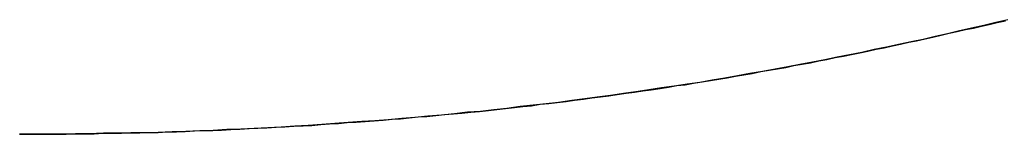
# Model space of a CAD drawing. Extents: x -4.4 to 4.4, y -6.1 to 5.8.
# Tile 61 of 157: x -1.90336 to -1.88221, y 3.43737 to 3.43982. Entities that reach past the tile are written whole.
import ezdxf

# ---------------------------------------------------------------- set-up
doc = ezdxf.new("R2010")
doc.units = 0
doc.layers.get('0').update_dxf_attribs({"linetype": 'CONTINUOUS'})

# ---------------------------------------------------------------- blocks, each defined once
blk = doc.blocks.new('*U1')
blk.add_line((-1.903356, 3.43737, 5.3045), (-1.903356, 3.43737, 5.304))
blk.add_line((-1.903356, 3.43737, 5.3045), (-1.903356, 3.43737, 5.304))
for points in [[(-1.90336, 3.43737, 5.3045), (-1.90316, 3.43737, 5.3045), (-1.90296, 3.43737, 5.3045), (-1.90276, 3.43737, 5.3045), (-1.90256, 3.43737, 5.3045), (-1.90236, 3.43737, 5.3045), (-1.90216, 3.43738, 5.3045), (-1.90196, 3.43738, 5.3045), (-1.90176, 3.43738, 5.3045), (-1.90157, 3.43739, 5.3045), (-1.90137, 3.43739, 5.3045), (-1.90117, 3.43739, 5.3045), (-1.90097, 3.4374, 5.3045), (-1.90078, 3.4374, 5.3045), (-1.90058, 3.43741, 5.3045), (-1.90038, 3.43741, 5.3045), (-1.90019, 3.43742, 5.3045), (-1.89999, 3.43742, 5.3045), (-1.8998, 3.43743, 5.3045), (-1.8996, 3.43744, 5.3045), (-1.8994, 3.43745, 5.3045), (-1.89921, 3.43745, 5.3045), (-1.89902, 3.43746, 5.3045), (-1.89882, 3.43747, 5.3045), (-1.89863, 3.43748, 5.3045), (-1.89843, 3.43749, 5.3045), (-1.89824, 3.4375, 5.3045), (-1.89805, 3.43751, 5.3045), (-1.89785, 3.43752, 5.3045), (-1.89766, 3.43753, 5.3045), (-1.89747, 3.43754, 5.3045), (-1.89727, 3.43755, 5.3045), (-1.89708, 3.43756, 5.3045), (-1.89689, 3.43758, 5.3045), (-1.8967, 3.43759, 5.3045), (-1.89651, 3.4376, 5.3045), (-1.89632, 3.43762, 5.3045), (-1.89613, 3.43763, 5.3045), (-1.89594, 3.43764, 5.3045), (-1.89574, 3.43766, 5.3045), (-1.89555, 3.43767, 5.3045), (-1.89536, 3.43769, 5.3045), (-1.89518, 3.4377, 5.3045), (-1.89499, 3.43772, 5.3045), (-1.8948, 3.43774, 5.3045), (-1.89461, 3.43775, 5.3045), (-1.89442, 3.43777, 5.3045), (-1.89423, 3.43779, 5.3045), (-1.89404, 3.43781, 5.3045), (-1.89386, 3.43782, 5.3045), (-1.89367, 3.43784, 5.3045), (-1.89348, 3.43786, 5.3045), (-1.89329, 3.43788, 5.3045), (-1.89311, 3.4379, 5.3045), (-1.89292, 3.43792, 5.3045), (-1.89273, 3.43794, 5.3045), (-1.89255, 3.43796, 5.3045), (-1.89236, 3.43798, 5.3045), (-1.89218, 3.43801, 5.3045), (-1.89199, 3.43803, 5.3045), (-1.89181, 3.43805, 5.3045), (-1.89162, 3.43807, 5.3045), (-1.89144, 3.4381, 5.3045), (-1.89125, 3.43812, 5.3045), (-1.89107, 3.43815, 5.3045), (-1.89088, 3.43817, 5.3045), (-1.8907, 3.43819, 5.3045), (-1.89052, 3.43822, 5.3045), (-1.89033, 3.43825, 5.3045), (-1.89015, 3.43827, 5.3045), (-1.88997, 3.4383, 5.3045), (-1.88979, 3.43832, 5.3045), (-1.8896, 3.43835, 5.3045), (-1.88942, 3.43838, 5.3045), (-1.88924, 3.43841, 5.3045), (-1.88906, 3.43843, 5.3045), (-1.88888, 3.43846, 5.3045), (-1.8887, 3.43849, 5.3045), (-1.88852, 3.43852, 5.3045), (-1.88834, 3.43855, 5.3045), (-1.88816, 3.43858, 5.3045), (-1.88798, 3.43861, 5.3045), (-1.8878, 3.43864, 5.3045), (-1.88762, 3.43867, 5.3045), (-1.88744, 3.43871, 5.3045), (-1.88726, 3.43874, 5.3045), (-1.88708, 3.43877, 5.3045), (-1.8869, 3.4388, 5.3045), (-1.88673, 3.43884, 5.3045), (-1.88655, 3.43887, 5.3045), (-1.88637, 3.4389, 5.3045), (-1.88619, 3.43894, 5.3045), (-1.88602, 3.43897, 5.3045), (-1.88584, 3.43901, 5.3045), (-1.88566, 3.43904, 5.3045), (-1.88549, 3.43908, 5.3045), (-1.88531, 3.43911, 5.3045), (-1.88514, 3.43915, 5.3045), (-1.88496, 3.43919, 5.3045), (-1.88479, 3.43922, 5.3045), (-1.88461, 3.43926, 5.3045), (-1.88444, 3.4393, 5.3045), (-1.88426, 3.43934, 5.3045), (-1.88409, 3.43937, 5.3045), (-1.88391, 3.43941, 5.3045), (-1.88374, 3.43945, 5.3045), (-1.88356, 3.43949, 5.3045), (-1.88339, 3.43953, 5.3045), (-1.88322, 3.43957, 5.3045), (-1.88304, 3.43961, 5.3045), (-1.88287, 3.43964, 5.3045), (-1.8827, 3.43968, 5.3045), (-1.88253, 3.43972, 5.3045), (-1.88236, 3.43976, 5.3045), (-1.88218, 3.4398, 5.3045)], [(-1.88213, 3.43982, 5.304), (-1.88239, 3.43976, 5.304), (-1.88265, 3.4397, 5.304), (-1.88291, 3.43964, 5.304), (-1.88317, 3.43958, 5.304), (-1.88343, 3.43952, 5.304), (-1.88369, 3.43946, 5.304), (-1.88395, 3.4394, 5.304), (-1.88421, 3.43935, 5.304), (-1.88448, 3.43929, 5.304), (-1.88474, 3.43923, 5.304), (-1.885, 3.43918, 5.304), (-1.88527, 3.43912, 5.304), (-1.88553, 3.43907, 5.304), (-1.8858, 3.43902, 5.304), (-1.88606, 3.43896, 5.304), (-1.88633, 3.43891, 5.304), (-1.8866, 3.43886, 5.304), (-1.88686, 3.43881, 5.304), (-1.88713, 3.43876, 5.304), (-1.8874, 3.43871, 5.304), (-1.88767, 3.43867, 5.304), (-1.88794, 3.43862, 5.304), (-1.88821, 3.43857, 5.304), (-1.88848, 3.43853, 5.304), (-1.88875, 3.43848, 5.304), (-1.88902, 3.43844, 5.304), (-1.8893, 3.4384, 5.304), (-1.88957, 3.43836, 5.304), (-1.88984, 3.43832, 5.304), (-1.89012, 3.43828, 5.304), (-1.89039, 3.43824, 5.304), (-1.89067, 3.4382, 5.304), (-1.89095, 3.43816, 5.304), (-1.89122, 3.43813, 5.304), (-1.8915, 3.43809, 5.304), (-1.89178, 3.43805, 5.304), (-1.89205, 3.43802, 5.304), (-1.89233, 3.43799, 5.304), (-1.89261, 3.43796, 5.304), (-1.89289, 3.43792, 5.304), (-1.89317, 3.43789, 5.304), (-1.89346, 3.43786, 5.304), (-1.89374, 3.43784, 5.304), (-1.89402, 3.43781, 5.304), (-1.8943, 3.43778, 5.304), (-1.89459, 3.43776, 5.304), (-1.89487, 3.43773, 5.304), (-1.89515, 3.43771, 5.304), (-1.89544, 3.43768, 5.304), (-1.89573, 3.43766, 5.304), (-1.89601, 3.43764, 5.304), (-1.8963, 3.43762, 5.304), (-1.89659, 3.4376, 5.304), (-1.89687, 3.43758, 5.304), (-1.89716, 3.43756, 5.304), (-1.89745, 3.43754, 5.304), (-1.89774, 3.43752, 5.304), (-1.89803, 3.43751, 5.304), (-1.89832, 3.43749, 5.304), (-1.89861, 3.43748, 5.304), (-1.89891, 3.43747, 5.304), (-1.8992, 3.43745, 5.304), (-1.89949, 3.43744, 5.304), (-1.89979, 3.43743, 5.304), (-1.90008, 3.43742, 5.304), (-1.90038, 3.43741, 5.304), (-1.90067, 3.4374, 5.304), (-1.90097, 3.4374, 5.304), (-1.90126, 3.43739, 5.304), (-1.90156, 3.43739, 5.304), (-1.90186, 3.43738, 5.304), (-1.90216, 3.43738, 5.304), (-1.90246, 3.43737, 5.304), (-1.90276, 3.43737, 5.304), (-1.90306, 3.43737, 5.304), (-1.90336, 3.43737, 5.304)], [(-1.88213, 3.43982, 5.304), (-1.88239, 3.43976, 5.304), (-1.88265, 3.4397, 5.304), (-1.88291, 3.43964, 5.304), (-1.88317, 3.43958, 5.304), (-1.88343, 3.43952, 5.304), (-1.88369, 3.43946, 5.304), (-1.88395, 3.4394, 5.304), (-1.88421, 3.43935, 5.304), (-1.88448, 3.43929, 5.304), (-1.88474, 3.43923, 5.304), (-1.885, 3.43918, 5.304), (-1.88527, 3.43912, 5.304), (-1.88553, 3.43907, 5.304), (-1.8858, 3.43902, 5.304), (-1.88606, 3.43896, 5.304), (-1.88633, 3.43891, 5.304), (-1.8866, 3.43886, 5.304), (-1.88686, 3.43881, 5.304), (-1.88713, 3.43876, 5.304), (-1.8874, 3.43871, 5.304), (-1.88767, 3.43867, 5.304), (-1.88794, 3.43862, 5.304), (-1.88821, 3.43857, 5.304), (-1.88848, 3.43853, 5.304), (-1.88875, 3.43848, 5.304), (-1.88902, 3.43844, 5.304), (-1.8893, 3.4384, 5.304), (-1.88957, 3.43836, 5.304), (-1.88984, 3.43832, 5.304), (-1.89012, 3.43828, 5.304), (-1.89039, 3.43824, 5.304), (-1.89067, 3.4382, 5.304), (-1.89095, 3.43816, 5.304), (-1.89122, 3.43813, 5.304), (-1.8915, 3.43809, 5.304), (-1.89178, 3.43805, 5.304), (-1.89205, 3.43802, 5.304), (-1.89233, 3.43799, 5.304), (-1.89261, 3.43796, 5.304), (-1.89289, 3.43792, 5.304), (-1.89317, 3.43789, 5.304), (-1.89346, 3.43786, 5.304), (-1.89374, 3.43784, 5.304), (-1.89402, 3.43781, 5.304), (-1.8943, 3.43778, 5.304), (-1.89459, 3.43776, 5.304), (-1.89487, 3.43773, 5.304), (-1.89515, 3.43771, 5.304), (-1.89544, 3.43768, 5.304), (-1.89573, 3.43766, 5.304), (-1.89601, 3.43764, 5.304), (-1.8963, 3.43762, 5.304), (-1.89659, 3.4376, 5.304), (-1.89687, 3.43758, 5.304), (-1.89716, 3.43756, 5.304), (-1.89745, 3.43754, 5.304), (-1.89774, 3.43752, 5.304), (-1.89803, 3.43751, 5.304), (-1.89832, 3.43749, 5.304), (-1.89861, 3.43748, 5.304), (-1.89891, 3.43747, 5.304), (-1.8992, 3.43745, 5.304), (-1.89949, 3.43744, 5.304), (-1.89979, 3.43743, 5.304), (-1.90008, 3.43742, 5.304), (-1.90038, 3.43741, 5.304), (-1.90067, 3.4374, 5.304), (-1.90097, 3.4374, 5.304), (-1.90126, 3.43739, 5.304), (-1.90156, 3.43739, 5.304), (-1.90186, 3.43738, 5.304), (-1.90216, 3.43738, 5.304), (-1.90246, 3.43737, 5.304), (-1.90276, 3.43737, 5.304), (-1.90306, 3.43737, 5.304), (-1.90336, 3.43737, 5.304)], [(-1.90336, 3.43737, 5.3045), (-1.90316, 3.43737, 5.3045), (-1.90296, 3.43737, 5.3045), (-1.90276, 3.43737, 5.3045), (-1.90256, 3.43737, 5.3045), (-1.90236, 3.43737, 5.3045), (-1.90216, 3.43738, 5.3045), (-1.90196, 3.43738, 5.3045), (-1.90176, 3.43738, 5.3045), (-1.90157, 3.43739, 5.3045), (-1.90137, 3.43739, 5.3045), (-1.90117, 3.43739, 5.3045), (-1.90097, 3.4374, 5.3045), (-1.90078, 3.4374, 5.3045), (-1.90058, 3.43741, 5.3045), (-1.90038, 3.43741, 5.3045), (-1.90019, 3.43742, 5.3045), (-1.89999, 3.43742, 5.3045), (-1.8998, 3.43743, 5.3045), (-1.8996, 3.43744, 5.3045), (-1.8994, 3.43745, 5.3045), (-1.89921, 3.43745, 5.3045), (-1.89902, 3.43746, 5.3045), (-1.89882, 3.43747, 5.3045), (-1.89863, 3.43748, 5.3045), (-1.89843, 3.43749, 5.3045), (-1.89824, 3.4375, 5.3045), (-1.89805, 3.43751, 5.3045), (-1.89785, 3.43752, 5.3045), (-1.89766, 3.43753, 5.3045), (-1.89747, 3.43754, 5.3045), (-1.89727, 3.43755, 5.3045), (-1.89708, 3.43756, 5.3045), (-1.89689, 3.43758, 5.3045), (-1.8967, 3.43759, 5.3045), (-1.89651, 3.4376, 5.3045), (-1.89632, 3.43762, 5.3045), (-1.89613, 3.43763, 5.3045), (-1.89594, 3.43764, 5.3045), (-1.89574, 3.43766, 5.3045), (-1.89555, 3.43767, 5.3045), (-1.89536, 3.43769, 5.3045), (-1.89518, 3.4377, 5.3045), (-1.89499, 3.43772, 5.3045), (-1.8948, 3.43774, 5.3045), (-1.89461, 3.43775, 5.3045), (-1.89442, 3.43777, 5.3045), (-1.89423, 3.43779, 5.3045), (-1.89404, 3.43781, 5.3045), (-1.89386, 3.43782, 5.3045), (-1.89367, 3.43784, 5.3045), (-1.89348, 3.43786, 5.3045), (-1.89329, 3.43788, 5.3045), (-1.89311, 3.4379, 5.3045), (-1.89292, 3.43792, 5.3045), (-1.89273, 3.43794, 5.3045), (-1.89255, 3.43796, 5.3045), (-1.89236, 3.43798, 5.3045), (-1.89218, 3.43801, 5.3045), (-1.89199, 3.43803, 5.3045), (-1.89181, 3.43805, 5.3045), (-1.89162, 3.43807, 5.3045), (-1.89144, 3.4381, 5.3045), (-1.89125, 3.43812, 5.3045), (-1.89107, 3.43815, 5.3045), (-1.89088, 3.43817, 5.3045), (-1.8907, 3.43819, 5.3045), (-1.89052, 3.43822, 5.3045), (-1.89033, 3.43825, 5.3045), (-1.89015, 3.43827, 5.3045), (-1.88997, 3.4383, 5.3045), (-1.88979, 3.43832, 5.3045), (-1.8896, 3.43835, 5.3045), (-1.88942, 3.43838, 5.3045), (-1.88924, 3.43841, 5.3045), (-1.88906, 3.43843, 5.3045), (-1.88888, 3.43846, 5.3045), (-1.8887, 3.43849, 5.3045), (-1.88852, 3.43852, 5.3045), (-1.88834, 3.43855, 5.3045), (-1.88816, 3.43858, 5.3045), (-1.88798, 3.43861, 5.3045), (-1.8878, 3.43864, 5.3045), (-1.88762, 3.43867, 5.3045), (-1.88744, 3.43871, 5.3045), (-1.88726, 3.43874, 5.3045), (-1.88708, 3.43877, 5.3045), (-1.8869, 3.4388, 5.3045), (-1.88673, 3.43884, 5.3045), (-1.88655, 3.43887, 5.3045), (-1.88637, 3.4389, 5.3045), (-1.88619, 3.43894, 5.3045), (-1.88602, 3.43897, 5.3045), (-1.88584, 3.43901, 5.3045), (-1.88566, 3.43904, 5.3045), (-1.88549, 3.43908, 5.3045), (-1.88531, 3.43911, 5.3045), (-1.88514, 3.43915, 5.3045), (-1.88496, 3.43919, 5.3045), (-1.88479, 3.43922, 5.3045), (-1.88461, 3.43926, 5.3045), (-1.88444, 3.4393, 5.3045), (-1.88426, 3.43934, 5.3045), (-1.88409, 3.43937, 5.3045), (-1.88391, 3.43941, 5.3045), (-1.88374, 3.43945, 5.3045), (-1.88356, 3.43949, 5.3045), (-1.88339, 3.43953, 5.3045), (-1.88322, 3.43957, 5.3045), (-1.88304, 3.43961, 5.3045), (-1.88287, 3.43964, 5.3045), (-1.8827, 3.43968, 5.3045), (-1.88253, 3.43972, 5.3045), (-1.88236, 3.43976, 5.3045), (-1.88218, 3.4398, 5.3045)]]:
    blk.add_polyline3d(points)

msp = doc.modelspace()

# ---------------------------------------------------------------- block references
msp.add_blockref('*U1', (0, 0))

doc.saveas('drawing.dxf')
